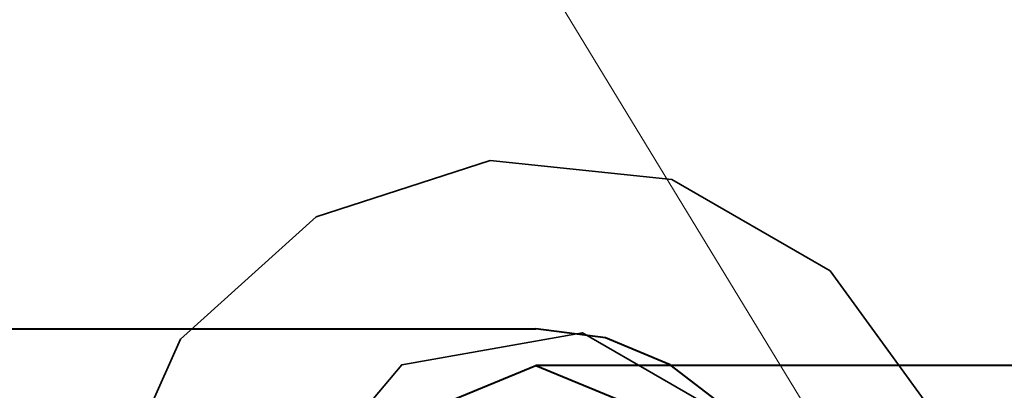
# Model space of a CAD drawing. Header units: millimetres. Extents: x 0 to 1340, y 0 to 800.
# Tile 31 of 100: x 276.48 to 283.2, y 248.08 to 250.61. Entities that reach past the tile are written whole.
import ezdxf

# ---------------------------------------------------------------- set-up
doc = ezdxf.new("R2010")
doc.units = ezdxf.units.MM
for name, color, linetype, lineweight, true_color in [('OUTLINE', 7, 'Continuous', 35, 0x141414), ('REFRIG', 7, 'Continuous', 40, 0xc83c28), ('THIN', 7, 'Continuous', 13, 0x6e6e6e)]:
    doc.layers.add(name, color=color, linetype=linetype, lineweight=lineweight, true_color=true_color)

msp = doc.modelspace()

# ---------------------------------------------------------------- linework, layer by layer
at = {"layer": 'OUTLINE'}
for points in [[(283, 246.6667), (282.7406, 247.8869), (282.0074, 248.8961), (280.9271, 249.5198), (279.6864, 249.6502), (278.5, 249.2647), (277.5729, 248.43), (277.0656, 247.2904), (277.0656, 246.0429), (277.5729, 244.9033), (278.5, 244.0686), (279.6864, 243.6831), (280.9271, 243.8135), (282.0074, 244.4372), (282.7406, 245.4465), (283, 246.6667)], [(281.8333, 246.6667), (281.4044, 247.8451), (280.3184, 248.4721), (279.0833, 248.2544), (278.2772, 247.2937), (278.2772, 246.0396), (279.0833, 245.079), (280.3184, 244.8612), (281.4044, 245.4882), (281.8333, 246.6667)], [(281.5833, 246.6667), (281.1196, 247.7863), (280, 248.25), (278.8804, 247.7863), (278.4167, 246.6667), (278.8804, 245.5471), (280, 245.0833), (281.1196, 245.5471), (281.5833, 246.6667)]]:
    msp.add_lwpolyline(points, dxfattribs=at)
at = {"layer": 'REFRIG'}
for points in [[(274.1333, 248.5), (275.1111, 248.5), (276.0889, 248.5), (277.0667, 248.5), (278.0444, 248.5), (279.0222, 248.5), (280, 248.5)], [(281.8333, 246.6667), (281.7709, 247.1412), (281.5877, 247.5833), (281.2964, 247.963), (280.9167, 248.2544), (280.4745, 248.4375), (280, 248.5)], [(281.8333, 246.6667), (281.7709, 247.1412), (281.5877, 247.5833), (281.2964, 247.963), (280.9167, 248.2544), (280.4745, 248.4375), (280, 248.5)], [(278.4167, 246.6667), (278.8804, 247.7863), (280, 248.25), (281.1196, 247.7863), (281.5833, 246.6667), (281.1196, 245.5471), (280, 245.0833), (278.8804, 245.5471), (278.4167, 246.6667)], [(285.0667, 248.25), (284.2222, 248.25), (283.3778, 248.25), (282.5333, 248.25), (281.6889, 248.25), (280.8444, 248.25), (280, 248.25)]]:
    msp.add_lwpolyline(points, dxfattribs=at)
at = {"layer": 'THIN'}
msp.add_lwpolyline([(390, 70.1667), (275.4846, 258.4167)], dxfattribs=at)

doc.saveas('drawing.dxf')
